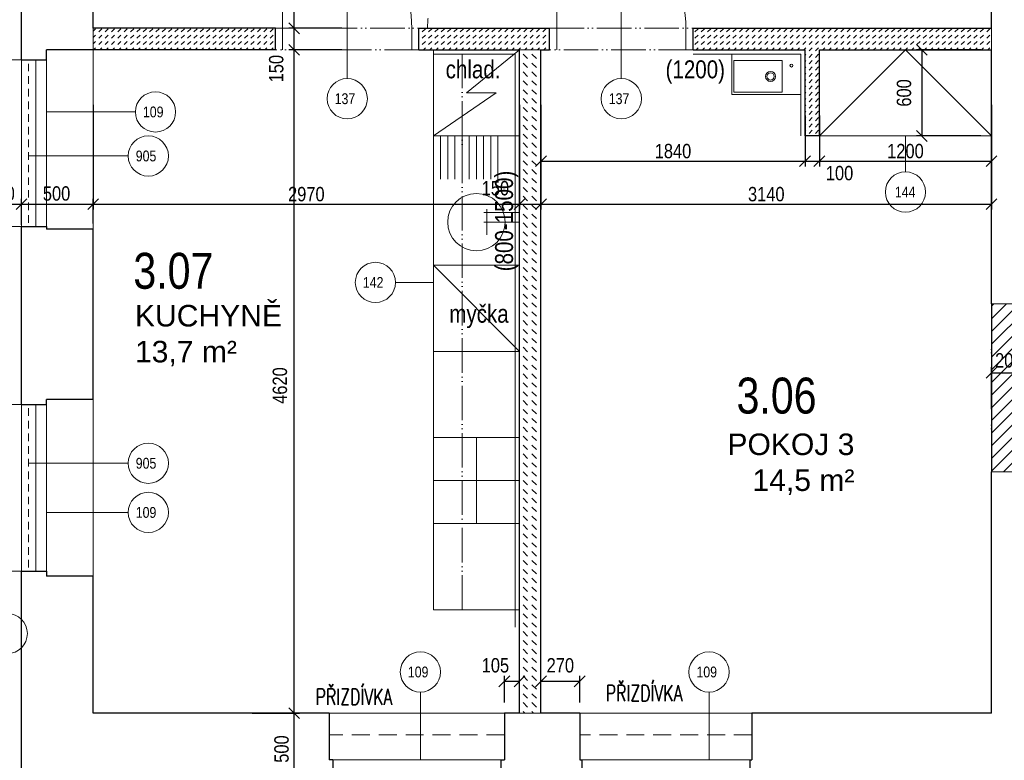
# Model space of a CAD drawing. Header units: millimetres. Extents: x -300958 to -108039, y 30118 to 292543.
# Tile 123 of 256: x -233145 to -226284, y 137542 to 142700. Entities that reach past the tile are written whole.
import ezdxf
from ezdxf.enums import TextEntityAlignment as Align

# ---------------------------------------------------------------- set-up
doc = ezdxf.new("R2010")
doc.units = ezdxf.units.MM
doc.header["$MEASUREMENT"] = 0
for name, pattern in [('ACAD_ISO05W100', [33, 24, -3, 0, -3, 0, -3]), ('DGN Style 2', [879.857395, 527.914437, -351.942958]), ('HIDDEN', [0.375, 0.25, -0.125])]:
    doc.linetypes.add(name, pattern=pattern)
doc.layers.get('0').update_dxf_attribs({"lineweight": 13})
doc.layers.get('Defpoints').update_dxf_attribs({"color": 3, "lineweight": 13})
for name, color, linetype, lineweight in [('BOURÁNÍ', 40, 'Continuous', 13), ('dims', 7, 'Continuous', 9), ('dvere', 7, 'Continuous', 9), ('Materiály', 1, 'Continuous', 13), ('navrh', 1, 'Continuous', 9), ('obklad', 8, 'Continuous', 5), ('popis', 7, 'Continuous', 9), ('PSV', 7, 'Continuous', 13), ('tenka', 7, 'Continuous', 13), ('texts', 3, 'Continuous', 30), ('walls', 7, 'Continuous', 13), ('zarizovaky', 5, 'Continuous', 9), ('zařizovací předměty', 7, 'Continuous', 9)]:
    doc.layers.add(name, color=color, linetype=linetype, lineweight=lineweight)
doc.styles.add('GENERATED_STYLE_8', font='arial.ttf')
doc.styles.get("Standard").update_dxf_attribs({"font": 'txt.shx'})
doc.styles.add('STYLE-0', font='ARIALN.TTF')
doc.styles.add('Style-Arial', font='arial.ttf')
doc.dimstyles.new('arch', dxfattribs={"dimscale": 50, "dimtxt": 2.5, "dimasz": 2.5, "dimexe": 1.25, "dimexo": 0.9, "dimtad": 1, "dimdec": 0, "dimtxsty": 'STYLE-0', "dimblk": 'ARCHTICK', "dimcen": 2.5, "dimadec": 0, "dimazin": 0, "dimtfac": 1, "dimtdec": 0, "dimtmove": 2, "dimatfit": 3, "dimldrblk": 'ARCHTICK', "dimfxl": 0, "dimarcsym": 0})

# ---------------------------------------------------------------- blocks, each defined once
blk = doc.blocks.new('_ArchTick')
at = {"color": 0, "linetype": 'ByBlock', "flags": 128}
blk.add_lwpolyline([(-0.5, -0.5), (0.5, 0.5)], dxfattribs=at)
blk = doc.blocks.new('*D174')
at = {"layer": 'Defpoints', "color": 0, "linetype": 'Continuous'}
for p in [(-231232.7, 142490), (-230824.9, 142490), (-231599, 137870)]:
    blk.add_point(p, dxfattribs=at)
at = {"layer": 'dims', "color": 0, "linetype": 'Continuous', "lineweight": -2}
for p, q in [((-230899.9, 142490), (-231270.2, 142490)), ((-231232.7, 137870), (-231232.7, 142490)), ((-231524, 137870), (-231195.2, 137870))]:
    blk.add_line(p, q, dxfattribs=at)
at = {"layer": 'dims', "color": 0, "linetype": 'Continuous', "lineweight": -2, "xscale": 75, "yscale": 75, "zscale": 75}
for p, rotation in [((-231232.7, 142490), 90), ((-231232.7, 137870), 270)]:
    blk.add_blockref('_ArchTick', p, dxfattribs=dict(at, rotation=rotation))
at = {"layer": 'dims', "color": 0, "linetype": 'Continuous', "insert": (-231331.5, 140151.8), "char_height": 100, "attachment_point": 5, "rotation": 90, "style": 'STYLE-0'}
blk.add_mtext('4620', dxfattribs=at)
blk = doc.blocks.new('*D175')
at = {"layer": 'Defpoints', "color": 0, "linetype": 'Continuous'}
for p in [(-231232.7, 142640), (-230824.9, 142640), (-230824.9, 142490)]:
    blk.add_point(p, dxfattribs=at)
at = {"layer": 'dims', "color": 0, "linetype": 'Continuous', "lineweight": -2}
for p, q in [((-230899.9, 142640), (-231270.2, 142640)), ((-231232.7, 142490), (-231232.7, 142640)), ((-230899.9, 142490), (-231270.2, 142490))]:
    blk.add_line(p, q, dxfattribs=at)
at = {"layer": 'dims', "color": 0, "linetype": 'Continuous', "lineweight": -2, "xscale": 75, "yscale": 75, "zscale": 75}
for p, rotation in [((-231232.7, 142640), 90), ((-231232.7, 142490), 270)]:
    blk.add_blockref('_ArchTick', p, dxfattribs=dict(at, rotation=rotation))
at = {"layer": 'dims', "color": 0, "linetype": 'Continuous', "insert": (-231357, 142359.1), "char_height": 100, "attachment_point": 5, "rotation": 90, "style": 'STYLE-0'}
blk.add_mtext('150', dxfattribs=at)
blk = doc.blocks.new('*D176')
at = {"layer": 'Defpoints', "color": 0, "linetype": 'Continuous'}
for p in [(-231599, 147740), (-231232.7, 147740), (-230824.9, 142640)]:
    blk.add_point(p, dxfattribs=at)
at = {"layer": 'dims', "color": 0, "linetype": 'Continuous', "lineweight": -2}
for p, q in [((-231524, 147740), (-231195.2, 147740)), ((-231232.7, 142640), (-231232.7, 147740)), ((-230899.9, 142640), (-231270.2, 142640))]:
    blk.add_line(p, q, dxfattribs=at)
at = {"layer": 'dims', "color": 0, "linetype": 'Continuous', "lineweight": -2, "xscale": 75, "yscale": 75, "zscale": 75}
for p, rotation in [((-231232.7, 147740), 90), ((-231232.7, 142640), 270)]:
    blk.add_blockref('_ArchTick', p, dxfattribs=dict(at, rotation=rotation))
at = {"layer": 'dims', "color": 0, "linetype": 'Continuous', "insert": (-231331.5, 145190), "char_height": 100, "attachment_point": 5, "rotation": 90, "style": 'STYLE-0'}
blk.add_mtext('5100', dxfattribs=at)
blk = doc.blocks.new('*D113')
at = {"layer": 'Defpoints', "color": 0, "linetype": 'Continuous'}
for p in [(-231232.7, 137870), (-230944.9, 137870), (-230944.9, 137370)]:
    blk.add_point(p, dxfattribs=at)
at = {"layer": 'dims', "color": 0, "linetype": 'Continuous', "lineweight": -2}
for p, q in [((-231019.9, 137870), (-231270.2, 137870)), ((-231232.7, 137370), (-231232.7, 137870)), ((-231019.9, 137370), (-231270.2, 137370))]:
    blk.add_line(p, q, dxfattribs=at)
at = {"layer": 'dims', "color": 0, "linetype": 'Continuous', "lineweight": -2, "xscale": 75, "yscale": 75, "zscale": 75}
for p, rotation in [((-231232.7, 137870), 90), ((-231232.7, 137370), 270)]:
    blk.add_blockref('_ArchTick', p, dxfattribs=dict(at, rotation=rotation))
at = {"layer": 'dims', "color": 0, "linetype": 'Continuous', "insert": (-231320.1, 137620), "char_height": 100, "attachment_point": 5, "rotation": 90, "style": 'STYLE-0'}
blk.add_mtext('500', dxfattribs=at)
blk = doc.blocks.new('*D114')
at = {"layer": 'Defpoints', "color": 0, "linetype": 'Continuous'}
for p in [(-232632.6, 141414.6), (-232632.6, 141204.6), (-233132.6, 141195.9)]:
    blk.add_point(p, dxfattribs=at)
at = {"layer": 'dims', "color": 0, "linetype": 'Continuous', "lineweight": -2}
for p, q in [((-233132.6, 141270.9), (-233132.6, 141452.1)), ((-233132.6, 141414.6), (-232632.6, 141414.6)), ((-232632.6, 141279.6), (-232632.6, 141452.1))]:
    blk.add_line(p, q, dxfattribs=at)
at = {"layer": 'dims', "color": 0, "linetype": 'Continuous', "lineweight": -2, "xscale": 75, "yscale": 75, "zscale": 75, "rotation": 180}
blk.add_blockref('_ArchTick', (-233132.6, 141414.6), dxfattribs=at)
at = {"layer": 'dims', "color": 0, "linetype": 'Continuous', "lineweight": -2, "xscale": 75, "yscale": 75, "zscale": 75}
blk.add_blockref('_ArchTick', (-232632.6, 141414.6), dxfattribs=at)
at = {"layer": 'dims', "color": 0, "linetype": 'Continuous', "insert": (-232888.2, 141489), "char_height": 100, "attachment_point": 5, "style": 'STYLE-0'}
blk.add_mtext('500', dxfattribs=at)
blk = doc.blocks.new('*D78')
at = {"layer": 'Defpoints', "color": 0, "linetype": 'Continuous'}
for p in [(-230862.6, 143320.7), (-230862.6, 142754.9), (-232632.6, 142640)]:
    blk.add_point(p, dxfattribs=at)
at = {"layer": 'dims', "color": 0, "linetype": 'Continuous', "lineweight": -2}
for p, q in [((-232632.6, 142715), (-232632.6, 143358.2)), ((-230862.6, 142829.9), (-230862.6, 143358.2)), ((-232632.6, 143320.7), (-230862.6, 143320.7))]:
    blk.add_line(p, q, dxfattribs=at)
at = {"layer": 'dims', "color": 0, "linetype": 'Continuous', "lineweight": -2, "xscale": 75, "yscale": 75, "zscale": 75, "rotation": 180}
blk.add_blockref('_ArchTick', (-232632.6, 143320.7), dxfattribs=at)
at = {"layer": 'dims', "color": 0, "linetype": 'Continuous', "lineweight": -2, "xscale": 75, "yscale": 75, "zscale": 75}
blk.add_blockref('_ArchTick', (-230862.6, 143320.7), dxfattribs=at)
at = {"layer": 'dims', "color": 0, "linetype": 'Continuous', "insert": (-231976.2, 143390.6), "char_height": 100, "attachment_point": 5, "style": 'STYLE-0'}
blk.add_mtext('1770', dxfattribs=at)
blk = doc.blocks.new('*D79')
at = {"layer": 'Defpoints', "color": 0, "linetype": 'Continuous'}
for p in [(-232632.6, 142182.9), (-229662.6, 142182.9), (-229662.6, 141414.6)]:
    blk.add_point(p, dxfattribs=at)
at = {"layer": 'dims', "color": 0, "linetype": 'Continuous', "lineweight": -2}
for p, q in [((-232632.6, 142107.9), (-232632.6, 141377.1)), ((-229662.6, 142107.9), (-229662.6, 141377.1)), ((-232632.6, 141414.6), (-229662.6, 141414.6))]:
    blk.add_line(p, q, dxfattribs=at)
at = {"layer": 'dims', "color": 0, "linetype": 'Continuous', "lineweight": -2, "xscale": 75, "yscale": 75, "zscale": 75, "rotation": 180}
blk.add_blockref('_ArchTick', (-232632.6, 141414.6), dxfattribs=at)
at = {"layer": 'dims', "color": 0, "linetype": 'Continuous', "lineweight": -2, "xscale": 75, "yscale": 75, "zscale": 75}
blk.add_blockref('_ArchTick', (-229662.6, 141414.6), dxfattribs=at)
at = {"layer": 'dims', "color": 0, "linetype": 'Continuous', "insert": (-231147.6, 141484.4), "char_height": 100, "attachment_point": 5, "style": 'STYLE-0'}
blk.add_mtext('2970', dxfattribs=at)
blk = doc.blocks.new('*D91')
at = {"layer": 'Defpoints', "color": 0, "linetype": 'Continuous'}
for p in [(-226372.6, 143320.7), (-228952.6, 143094.8), (-226372.6, 142640)]:
    blk.add_point(p, dxfattribs=at)
at = {"layer": 'dims', "color": 0, "linetype": 'Continuous', "lineweight": -2}
for p, q in [((-228952.6, 143169.8), (-228952.6, 143358.2)), ((-226372.6, 142715), (-226372.6, 143358.2)), ((-228952.6, 143320.7), (-226372.6, 143320.7))]:
    blk.add_line(p, q, dxfattribs=at)
at = {"layer": 'dims', "color": 0, "linetype": 'Continuous', "lineweight": -2, "xscale": 75, "yscale": 75, "zscale": 75, "rotation": 180}
blk.add_blockref('_ArchTick', (-228952.6, 143320.7), dxfattribs=at)
at = {"layer": 'dims', "color": 0, "linetype": 'Continuous', "lineweight": -2, "xscale": 75, "yscale": 75, "zscale": 75}
blk.add_blockref('_ArchTick', (-226372.6, 143320.7), dxfattribs=at)
at = {"layer": 'dims', "color": 0, "linetype": 'Continuous', "insert": (-227662.6, 143390.6), "char_height": 100, "attachment_point": 5, "style": 'STYLE-0'}
blk.add_mtext('2580', dxfattribs=at)
blk = doc.blocks.new('*D92')
at = {"layer": 'Defpoints', "color": 0, "linetype": 'Continuous'}
for p in [(-229662.6, 141742.5), (-229512.6, 141742.5), (-229512.6, 141414.6)]:
    blk.add_point(p, dxfattribs=at)
at = {"layer": 'dims', "color": 0, "linetype": 'Continuous', "lineweight": -2}
for p, q in [((-229662.6, 141667.5), (-229662.6, 141377.1)), ((-229512.6, 141667.5), (-229512.6, 141377.1)), ((-229662.6, 141414.6), (-229512.6, 141414.6))]:
    blk.add_line(p, q, dxfattribs=at)
at = {"layer": 'dims', "color": 0, "linetype": 'Continuous', "lineweight": -2, "xscale": 75, "yscale": 75, "zscale": 75, "rotation": 180}
blk.add_blockref('_ArchTick', (-229662.6, 141414.6), dxfattribs=at)
at = {"layer": 'dims', "color": 0, "linetype": 'Continuous', "lineweight": -2, "xscale": 75, "yscale": 75, "zscale": 75}
blk.add_blockref('_ArchTick', (-229512.6, 141414.6), dxfattribs=at)
at = {"layer": 'dims', "color": 0, "linetype": 'Continuous', "insert": (-229830.2, 141525.7), "char_height": 100, "attachment_point": 5, "style": 'STYLE-0'}
blk.add_mtext('150', dxfattribs=at)
blk = doc.blocks.new('*D93')
at = {"layer": 'Defpoints', "color": 0, "linetype": 'Continuous'}
for p in [(-229512.6, 142182.9), (-226372.6, 142182.9), (-226372.6, 141414.6)]:
    blk.add_point(p, dxfattribs=at)
at = {"layer": 'dims', "color": 0, "linetype": 'Continuous', "lineweight": -2}
for p, q in [((-229512.6, 142107.9), (-229512.6, 141377.1)), ((-226372.6, 142107.9), (-226372.6, 141377.1)), ((-229512.6, 141414.6), (-226372.6, 141414.6))]:
    blk.add_line(p, q, dxfattribs=at)
at = {"layer": 'dims', "color": 0, "linetype": 'Continuous', "lineweight": -2, "xscale": 75, "yscale": 75, "zscale": 75, "rotation": 180}
blk.add_blockref('_ArchTick', (-229512.6, 141414.6), dxfattribs=at)
at = {"layer": 'dims', "color": 0, "linetype": 'Continuous', "lineweight": -2, "xscale": 75, "yscale": 75, "zscale": 75}
blk.add_blockref('_ArchTick', (-226372.6, 141414.6), dxfattribs=at)
at = {"layer": 'dims', "color": 0, "linetype": 'Continuous', "insert": (-227942.6, 141484.4), "char_height": 100, "attachment_point": 5, "style": 'STYLE-0'}
blk.add_mtext('3140', dxfattribs=at)
blk = doc.blocks.new('*D110')
at = {"layer": 'Defpoints', "color": 0, "linetype": 'Continuous'}
for p in [(-226172.6, 140241.2), (-226172.6, 140031.2), (-226372.6, 139911.3)]:
    blk.add_point(p, dxfattribs=at)
at = {"layer": 'dims', "color": 0, "linetype": 'Continuous', "lineweight": -2}
for p, q in [((-226372.6, 139986.3), (-226372.6, 140278.7)), ((-226172.6, 140106.2), (-226172.6, 140278.7)), ((-226372.6, 140241.2), (-226172.6, 140241.2))]:
    blk.add_line(p, q, dxfattribs=at)
at = {"layer": 'dims', "color": 0, "linetype": 'Continuous', "lineweight": -2, "xscale": 75, "yscale": 75, "zscale": 75, "rotation": 180}
blk.add_blockref('_ArchTick', (-226372.6, 140241.2), dxfattribs=at)
at = {"layer": 'dims', "color": 0, "linetype": 'Continuous', "lineweight": -2, "xscale": 75, "yscale": 75, "zscale": 75}
blk.add_blockref('_ArchTick', (-226172.6, 140241.2), dxfattribs=at)
at = {"layer": 'dims', "color": 0, "linetype": 'Continuous', "insert": (-226252.7, 140326.8), "char_height": 100, "attachment_point": 5, "style": 'STYLE-0'}
blk.add_mtext('200', dxfattribs=at)
blk = doc.blocks.new('*D1293')
at = {"layer": 'Defpoints', "color": 0, "linetype": 'Continuous'}
for p in [(-227672.6, 142107.9), (-229512.6, 142042.5), (-227672.6, 141714.6)]:
    blk.add_point(p, dxfattribs=at)
at = {"layer": 'dims', "color": 0, "linetype": 'Continuous', "lineweight": -2}
for p, q in [((-227672.6, 142032.9), (-227672.6, 141677.1)), ((-229512.6, 141967.5), (-229512.6, 141677.1)), ((-229512.6, 141714.6), (-227672.6, 141714.6))]:
    blk.add_line(p, q, dxfattribs=at)
at = {"layer": 'dims', "color": 0, "linetype": 'Continuous', "lineweight": -2, "xscale": 75, "yscale": 75, "zscale": 75, "rotation": 180}
blk.add_blockref('_ArchTick', (-229512.6, 141714.6), dxfattribs=at)
at = {"layer": 'dims', "color": 0, "linetype": 'Continuous', "lineweight": -2, "xscale": 75, "yscale": 75, "zscale": 75}
blk.add_blockref('_ArchTick', (-227672.6, 141714.6), dxfattribs=at)
at = {"layer": 'dims', "color": 0, "linetype": 'Continuous', "insert": (-228592.6, 141784.4), "char_height": 100, "attachment_point": 5, "style": 'STYLE-0'}
blk.add_mtext('1840', dxfattribs=at)
blk = doc.blocks.new('*D1294')
at = {"layer": 'Defpoints', "color": 0, "linetype": 'Continuous'}
for p in [(-227572.6, 142107.9), (-227672.6, 142042.5), (-227572.6, 141714.6)]:
    blk.add_point(p, dxfattribs=at)
at = {"layer": 'dims', "color": 0, "linetype": 'Continuous', "lineweight": -2}
for p, q in [((-227572.6, 142032.9), (-227572.6, 141677.1)), ((-227672.6, 141967.5), (-227672.6, 141677.1)), ((-227672.6, 141714.6), (-227572.6, 141714.6))]:
    blk.add_line(p, q, dxfattribs=at)
at = {"layer": 'dims', "color": 0, "linetype": 'Continuous', "lineweight": -2, "xscale": 75, "yscale": 75, "zscale": 75, "rotation": 180}
blk.add_blockref('_ArchTick', (-227672.6, 141714.6), dxfattribs=at)
at = {"layer": 'dims', "color": 0, "linetype": 'Continuous', "lineweight": -2, "xscale": 75, "yscale": 75, "zscale": 75}
blk.add_blockref('_ArchTick', (-227572.6, 141714.6), dxfattribs=at)
at = {"layer": 'dims', "color": 0, "linetype": 'Continuous', "insert": (-227431.9, 141631.1), "char_height": 100, "attachment_point": 5, "style": 'STYLE-0'}
blk.add_mtext('100', dxfattribs=at)
blk = doc.blocks.new('*D1295')
at = {"layer": 'Defpoints', "color": 0, "linetype": 'Continuous'}
for p in [(-226372.6, 142107.9), (-227572.6, 142042.5), (-226372.6, 141714.6)]:
    blk.add_point(p, dxfattribs=at)
at = {"layer": 'dims', "color": 0, "linetype": 'Continuous', "lineweight": -2}
for p, q in [((-226372.6, 142032.9), (-226372.6, 141677.1)), ((-227572.6, 141967.5), (-227572.6, 141677.1)), ((-227572.6, 141714.6), (-226372.6, 141714.6))]:
    blk.add_line(p, q, dxfattribs=at)
at = {"layer": 'dims', "color": 0, "linetype": 'Continuous', "lineweight": -2, "xscale": 75, "yscale": 75, "zscale": 75, "rotation": 180}
blk.add_blockref('_ArchTick', (-227572.6, 141714.6), dxfattribs=at)
at = {"layer": 'dims', "color": 0, "linetype": 'Continuous', "lineweight": -2, "xscale": 75, "yscale": 75, "zscale": 75}
blk.add_blockref('_ArchTick', (-226372.6, 141714.6), dxfattribs=at)
at = {"layer": 'dims', "color": 0, "linetype": 'Continuous', "insert": (-226972.6, 141784.4), "char_height": 100, "attachment_point": 5, "style": 'STYLE-0'}
blk.add_mtext('1200', dxfattribs=at)
blk = doc.blocks.new('*D1296')
at = {"layer": 'Defpoints', "color": 0, "linetype": 'Continuous'}
for p in [(-226372.6, 142490), (-226858.1, 141890), (-226372.6, 141890)]:
    blk.add_point(p, dxfattribs=at)
at = {"layer": 'dims', "color": 0, "linetype": 'Continuous', "lineweight": -2}
for p, q in [((-226447.6, 142490), (-226895.6, 142490)), ((-226858.1, 142490), (-226858.1, 141890)), ((-226447.6, 141890), (-226895.6, 141890))]:
    blk.add_line(p, q, dxfattribs=at)
at = {"layer": 'dims', "color": 0, "linetype": 'Continuous', "lineweight": -2, "xscale": 75, "yscale": 75, "zscale": 75}
for p, rotation in [((-226858.1, 142490), 90), ((-226858.1, 141890), 270)]:
    blk.add_blockref('_ArchTick', p, dxfattribs=dict(at, rotation=rotation))
at = {"layer": 'dims', "color": 0, "linetype": 'Continuous', "insert": (-226982.5, 142190), "char_height": 100, "attachment_point": 5, "rotation": 90, "style": 'STYLE-0'}
blk.add_mtext('600', dxfattribs=at)
blk = doc.blocks.new('*D1297')
at = {"layer": 'Defpoints', "color": 0, "linetype": 'Continuous'}
for p in [(-229767.6, 138091.5), (-229767.6, 137870), (-229662.6, 137870)]:
    blk.add_point(p, dxfattribs=at)
at = {"layer": 'dims', "color": 0, "linetype": 'Continuous', "lineweight": -2}
for p, q in [((-229767.6, 137945), (-229767.6, 138129)), ((-229662.6, 137945), (-229662.6, 138129)), ((-229662.6, 138091.5), (-229767.6, 138091.5))]:
    blk.add_line(p, q, dxfattribs=at)
at = {"layer": 'dims', "color": 0, "linetype": 'Continuous', "lineweight": -2, "xscale": 75, "yscale": 75, "zscale": 75, "rotation": 180}
blk.add_blockref('_ArchTick', (-229767.6, 138091.5), dxfattribs=at)
at = {"layer": 'dims', "color": 0, "linetype": 'Continuous', "lineweight": -2, "xscale": 75, "yscale": 75, "zscale": 75}
blk.add_blockref('_ArchTick', (-229662.6, 138091.5), dxfattribs=at)
at = {"layer": 'dims', "color": 0, "linetype": 'Continuous', "insert": (-229830.2, 138202.6), "char_height": 100, "attachment_point": 5, "style": 'STYLE-0'}
blk.add_mtext('105', dxfattribs=at)
blk = doc.blocks.new('*D1298')
at = {"layer": 'Defpoints', "color": 0, "linetype": 'Continuous'}
for p in [(-229512.6, 138091.5), (-229512.6, 137870), (-229242.6, 137870)]:
    blk.add_point(p, dxfattribs=at)
at = {"layer": 'dims', "color": 0, "linetype": 'Continuous', "lineweight": -2}
for p, q in [((-229512.6, 137945), (-229512.6, 138129)), ((-229242.6, 137945), (-229242.6, 138129)), ((-229242.6, 138091.5), (-229512.6, 138091.5))]:
    blk.add_line(p, q, dxfattribs=at)
at = {"layer": 'dims', "color": 0, "linetype": 'Continuous', "lineweight": -2, "xscale": 75, "yscale": 75, "zscale": 75, "rotation": 180}
blk.add_blockref('_ArchTick', (-229512.6, 138091.5), dxfattribs=at)
at = {"layer": 'dims', "color": 0, "linetype": 'Continuous', "lineweight": -2, "xscale": 75, "yscale": 75, "zscale": 75}
blk.add_blockref('_ArchTick', (-229242.6, 138091.5), dxfattribs=at)
at = {"layer": 'dims', "color": 0, "linetype": 'Continuous', "insert": (-229377.6, 138202.6), "char_height": 100, "attachment_point": 5, "style": 'STYLE-0'}
blk.add_mtext('270', dxfattribs=at)
blk = doc.blocks.new('*D1682')
at = {"layer": 'Defpoints', "color": 0, "linetype": 'Continuous'}
for p in [(-233132.6, 141414.6), (-233432.6, 141215.9), (-233132.6, 141224.6)]:
    blk.add_point(p, dxfattribs=at)
at = {"layer": 'dims', "color": 0, "linetype": 'Continuous', "lineweight": -2}
for p, q in [((-233432.6, 141290.9), (-233432.6, 141452.1)), ((-233432.6, 141414.6), (-233132.6, 141414.6)), ((-233132.6, 141299.6), (-233132.6, 141452.1))]:
    blk.add_line(p, q, dxfattribs=at)
at = {"layer": 'dims', "color": 0, "linetype": 'Continuous', "lineweight": -2, "xscale": 75, "yscale": 75, "zscale": 75, "rotation": 180}
blk.add_blockref('_ArchTick', (-233432.6, 141414.6), dxfattribs=at)
at = {"layer": 'dims', "color": 0, "linetype": 'Continuous', "lineweight": -2, "xscale": 75, "yscale": 75, "zscale": 75}
blk.add_blockref('_ArchTick', (-233132.6, 141414.6), dxfattribs=at)
at = {"layer": 'dims', "color": 0, "linetype": 'Continuous', "insert": (-233274.7, 141489), "char_height": 100, "attachment_point": 5, "style": 'STYLE-0'}
blk.add_mtext('300', dxfattribs=at)

msp = doc.modelspace()

# ---------------------------------------------------------------- hatches: boundary and pattern name
at = {"layer": 'Materiály', "linetype": 'Continuous'}
h = msp.add_hatch(dxfattribs=at)
h.set_pattern_fill('DASH', color=256, scale=250, angle=45, style=0)
h.paths.add_polyline_path([(-232632.6, 142640), (-232632.6, 142490), (-231362.6, 142490), (-231362.6, 142640)])
h = msp.add_hatch(dxfattribs=at)
h.set_pattern_fill('DASH', color=256, scale=250, angle=45, style=0)
h.paths.add_polyline_path([(-229662.6, 142490), (-229512.6, 142490), (-229452.6, 142490), (-229452.6, 142640), (-230302.6, 142640), (-230362.6, 142640), (-230362.6, 142490)])
h = msp.add_hatch(dxfattribs=at)
h.set_pattern_fill('DASH', color=256, scale=250, angle=45, style=0)
h.paths.add_polyline_path([(-228452.6, 142640), (-228452.6, 142490), (-227672.6, 142490), (-227672.6, 141890), (-227572.6, 141890), (-227572.6, 142490), (-226372.6, 142490), (-226372.6, 142640)])
h = msp.add_hatch(dxfattribs=at)
h.set_pattern_fill('DASH', color=256, scale=350, angle=135, style=0)
h.paths.add_polyline_path([(-229512.6, 142490), (-229662.6, 142490), (-229662.6, 141890), (-229662.6, 137870), (-229512.6, 137870)])
h = msp.add_hatch(dxfattribs=at)
h.set_pattern_fill('ANSI31', color=256, scale=500, style=0)
h.paths.add_polyline_path([(-226372.6, 140720), (-226372.6, 139550), (-226172.6, 139550), (-226172.6, 140550), (-225872.6, 140550), (-225872.6, 140720)])
h.paths.add_polyline_path([(-226368.8, 140402.9), (-226136.6, 140402.9), (-226136.6, 140250.8), (-226368.8, 140250.8)], flags=24)

# ---------------------------------------------------------------- linework, layer by layer
at = {"layer": 'BOURÁNÍ', "linetype": 'Continuous', "lineweight": 30}
msp.add_line((-226372.6, 140870), (-226372.6, 141020), dxfattribs=at)
at = {"layer": 'BOURÁNÍ', "linetype": 'Continuous', "lineweight": 0}
msp.add_line((-226372.6, 140635), (-226372.6, 139635), dxfattribs=at)
at = {"layer": 'BOURÁNÍ', "linetype": 'ACAD_ISO05W100', "lineweight": 0, "ltscale": 8}
msp.add_line((-226372.6, 139635), (-226372.6, 140635), dxfattribs=at)
at = {"layer": 'dvere', "linetype": 'Continuous'}
for p, q in [((-230862.6, 142290), (-230862.6, 143477.3)), ((-228952.6, 142290), (-228952.6, 143477.3)), ((-231312.6, 142640), (-231312.6, 142490)), ((-230412.6, 142640), (-230412.6, 142490)), ((-229402.6, 142640), (-229402.6, 142490)), ((-228502.6, 142640), (-228502.6, 142490))]:
    msp.add_line(p, q, dxfattribs=at)
at = {"layer": 'dvere', "linetype": 'ACAD_ISO05W100', "ltscale": 10}
for p, q in [((-231362.6, 142640), (-230362.6, 142640)), ((-229452.6, 142640), (-228452.6, 142640)), ((-230362.6, 142490), (-231362.6, 142490)), ((-228452.6, 142490), (-229452.6, 142490))]:
    msp.add_line(p, q, dxfattribs=at)
at = {"layer": 'dvere', "linetype": 'Continuous', "flags": 128}
for points in [[(-231312.6, 142640), (-231312.6, 143540), (-231312.6, 142640), (-231312.6, 143540, -0.414214), (-230412.6, 142640)], [(-229402.6, 142640), (-229402.6, 143540), (-229402.6, 142640), (-229402.6, 143540, -0.414214), (-228502.6, 142640)]]:
    msp.add_lwpolyline(points, format="xyb", dxfattribs=at)
at = {"layer": 'dvere', "linetype": 'DGN Style 2', "ltscale": 0.25, "flags": 128}
msp.add_lwpolyline([(-229402.6, 142640), (-230302.6, 142640), (-229402.6, 142640), (-230302.6, 142640, -0.414214), (-229402.6, 143540)], format="xyb", dxfattribs=at)
at = {"layer": 'Materiály', "linetype": 'Continuous', "lineweight": 0}
for p, q in [((-232632.6, 142640), (-232632.6, 142490)), ((-229662.6, 137870), (-229512.6, 137870))]:
    msp.add_line(p, q, dxfattribs=at)
at = {"layer": 'Materiály', "linetype": 'Continuous'}
for p, q in [((-233032.6, 141260), (-233032.6, 142420)), ((-232957.6, 141260), (-232957.6, 142420)), ((-233032.6, 138860), (-233032.6, 140020)), ((-232957.6, 138860), (-232957.6, 140020)), ((-229767.6, 137870), (-230987.6, 137870)), ((-228042.6, 137870), (-229242.6, 137870)), ((-229792.6, 137545), (-230962.6, 137545)), ((-228057.6, 137545), (-229227.6, 137545))]:
    msp.add_line(p, q, dxfattribs=at)
for points in [[(-233432.6, 141260), (-233432.6, 142420), (-233132.6, 142420), (-233132.6, 141260)], [(-233432.6, 138860), (-233432.6, 140020), (-233132.6, 140020), (-233132.6, 138860)]]:
    msp.add_lwpolyline(points, close=True, dxfattribs=at)
at = {"layer": 'navrh', "linetype": 'Continuous', "lineweight": 30}
for p, q in [((-231362.6, 142640), (-232632.6, 142640)), ((-230362.6, 142640), (-229452.6, 142640)), ((-230362.6, 142490), (-230362.6, 142640)), ((-228452.6, 142490), (-228452.6, 142640)), ((-228452.6, 142640), (-226372.6, 142640)), ((-231362.6, 142490), (-232632.6, 142490)), ((-230362.6, 142490), (-229662.6, 142490)), ((-229662.6, 137870), (-229662.6, 142490)), ((-229512.6, 137870), (-229512.6, 142490)), ((-229512.6, 142490), (-229452.6, 142490)), ((-227672.6, 141890), (-227672.6, 142490)), ((-227572.6, 141890), (-227572.6, 142490)), ((-227572.6, 142490), (-226372.6, 142490)), ((-227572.6, 141890), (-227672.6, 141890)), ((-226372.6, 140720), (-226372.6, 139550))]:
    msp.add_line(p, q, dxfattribs=at)
at = {"layer": 'navrh', "linetype": 'DGN Style 2', "lineweight": 0, "ltscale": 0.1}
for p, q in [((-233082.6, 141285), (-233082.6, 142395)), ((-233082.6, 138885), (-233082.6, 139995))]:
    msp.add_line(p, q, dxfattribs=at)
at = {"layer": 'navrh', "linetype": 'Continuous', "lineweight": 30, "flags": 128}
for points in [[(-231362.6, 142490), (-231362.6, 142640)], [(-229452.6, 142490), (-229452.6, 142640)], [(-228452.6, 142490), (-227672.6, 142490)]]:
    msp.add_lwpolyline(points, dxfattribs=at)
at = {"layer": 'obklad', "linetype": 'Continuous', "lineweight": 0, "flags": 128}
for points in [[(-230262.6, 142460), (-229692.6, 142460), (-229692.6, 138470)], [(-228452.6, 142460), (-227702.6, 142460), (-227702.6, 141890)]]:
    msp.add_lwpolyline(points, dxfattribs=at)
at = {"layer": 'PSV', "linetype": 'Continuous', "lineweight": 0}
for p, q in [((-232338.8, 142057.5), (-232957.6, 142057.5)), ((-226972.6, 141640), (-226972.6, 141890)), ((-232388.8, 141750.8), (-233082.6, 141750.8)), ((-230262.6, 140870), (-230526.1, 140870)), ((-232388.8, 139610.7), (-233082.6, 139610.7)), ((-232388.8, 139268), (-232957.6, 139268)), ((-230352.6, 138016.7), (-230352.6, 137545)), ((-228341.6, 138016.7), (-228341.6, 137545))]:
    msp.add_line(p, q, dxfattribs=at)
for centre in [(-230862.6, 142149.9), (-228952.6, 142149.9), (-232198.7, 142057.5), (-232248.7, 141750.8), (-226972.6, 141499.9), (-230666.1, 140870), (-232248.7, 139610.7), (-232248.7, 139268), (-233231.7, 138424.3), (-230352.6, 138156.8), (-228341.6, 138156.8)]:
    msp.add_circle(centre, 140.1, dxfattribs=at)
at = {"layer": 'tenka', "linetype": 'Continuous'}
for p, q in [((-226372.6, 142490), (-226372.6, 142640)), ((-232632.6, 142490), (-232632.6, 141240)), ((-229662.6, 142490), (-229512.6, 142490)), ((-233132.6, 142420), (-233132.6, 141260)), ((-226372.6, 140720), (-225872.6, 140720)), ((-232632.6, 140055), (-232632.6, 138825)), ((-233132.6, 138860), (-233132.6, 140020)), ((-226172.6, 139550), (-226372.6, 139550))]:
    msp.add_line(p, q, dxfattribs=at)
at = {"layer": 'tenka', "linetype": 'HIDDEN', "ltscale": 500}
for p, q in [((-229767.6, 137720), (-230987.6, 137720)), ((-228042.6, 137720), (-229242.6, 137720))]:
    msp.add_line(p, q, dxfattribs=at)
at = {"layer": 'walls', "linetype": 'Continuous', "lineweight": 30}
for p, q in [((-226372.6, 142640), (-226372.6, 146220)), ((-232632.6, 142490), (-232957.6, 142490)), ((-232957.6, 142420), (-232957.6, 142490)), ((-226372.6, 140720), (-226372.6, 142490)), ((-233132.6, 142420), (-232957.6, 142420)), ((-233132.6, 141260), (-232957.6, 141260)), ((-232957.6, 141260), (-232957.6, 141240)), ((-232632.6, 141240), (-232957.6, 141240)), ((-232632.6, 140055), (-232957.6, 140055)), ((-232957.6, 140020), (-232957.6, 140055)), ((-233132.6, 140020), (-232957.6, 140020)), ((-226372.6, 137870), (-226372.6, 139550)), ((-233132.6, 138860), (-232957.6, 138860)), ((-232957.6, 138860), (-232957.6, 138825)), ((-232632.6, 138825), (-232957.6, 138825)), ((-232632.6, 137870), (-232632.6, 138825)), ((-230987.6, 137870), (-232632.6, 137870)), ((-230987.6, 137870), (-230987.6, 137545)), ((-229767.6, 137870), (-229767.6, 137545)), ((-229662.6, 137870), (-229767.6, 137870)), ((-229242.6, 137870), (-229242.6, 137545)), ((-226372.6, 137870), (-228042.6, 137870)), ((-228042.6, 137870), (-228042.6, 137545)), ((-230962.6, 137545), (-230987.6, 137545)), ((-230962.6, 137545), (-230962.6, 137370)), ((-229792.6, 137545), (-229792.6, 137370)), ((-229792.6, 137545), (-229767.6, 137545)), ((-229242.6, 137545), (-229227.6, 137545)), ((-229227.6, 137545), (-229227.6, 137370)), ((-228057.6, 137545), (-228057.6, 137370)), ((-228057.6, 137545), (-228042.6, 137545))]:
    msp.add_line(p, q, dxfattribs=at)
at = {"layer": 'walls', "linetype": 'Continuous', "lineweight": 30, "flags": 128}
for points in [[(-233132.6, 142420), (-233132.6, 143630)], [(-232632.6, 142640), (-232632.6, 143630)], [(-232632.6, 142640), (-232632.6, 142640)], [(-233132.6, 140020), (-233132.6, 141260)], [(-232632.6, 140055), (-232632.6, 141240)], [(-230962.6, 137370), (-233132.6, 137370), (-233132.6, 138860)], [(-229242.6, 137870), (-229512.6, 137870)], [(-229242.6, 137870), (-229242.6, 137870)]]:
    msp.add_lwpolyline(points, dxfattribs=at)
at = {"layer": 'zarizovaky', "linetype": 'ACAD_ISO05W100', "ltscale": 10}
msp.add_line((-230062.6, 138590), (-230062.6, 142490), dxfattribs=at)
at = {"layer": 'zarizovaky', "linetype": 'Continuous'}
for p, q in [((-230212.6, 141590), (-230212.6, 141890)), ((-230162.6, 141590), (-230162.6, 141890)), ((-230112.6, 141590), (-230112.6, 141890)), ((-230062.6, 141590), (-230062.6, 141890)), ((-230012.6, 141590), (-230012.6, 141890)), ((-229962.6, 141590), (-229962.6, 141890)), ((-229912.6, 141590), (-229912.6, 141890)), ((-229862.6, 141590), (-229862.6, 141890)), ((-229812.6, 141590), (-229812.6, 141890)), ((-229662.6, 141358), (-229910, 141358)), ((-229888.7, 141200.7), (-229888.7, 141379.2)), ((-229910, 141290), (-229662.6, 141290)), ((-229662.6, 140390), (-230262.6, 140990)), ((-230262.6, 140390), (-230262.6, 140790)), ((-229962.6, 139790), (-229962.6, 139190))]:
    msp.add_line(p, q, dxfattribs=at)
at = {"layer": 'zarizovaky', "linetype": 'Continuous', "flags": 128}
for points in [[(-229662.6, 141890), (-230262.6, 141890), (-230262.6, 142490), (-229662.6, 142490)], [(-229662.6, 139790), (-230262.6, 139790), (-230262.6, 141890), (-229662.6, 141890)], [(-229662.6, 140990), (-230262.6, 140990), (-230262.6, 140390), (-229662.6, 140390)], [(-229662.6, 138590), (-230262.6, 138590), (-230262.6, 140390), (-229662.6, 140390)], [(-230262.6, 139190), (-229662.6, 139190), (-229662.6, 139490), (-230262.6, 139490)], [(-229662.6, 138590), (-229662.6, 139190), (-230262.6, 139190), (-230262.6, 138590)]]:
    msp.add_lwpolyline(points, close=True, dxfattribs=at)
for points in [[(-229662.6, 142490), (-230030.5, 142190), (-229824.3, 142190), (-230262.6, 141890)], [(-227572.6, 141890), (-227572.6, 142490), (-226372.6, 142490), (-226372.6, 141890), (-226972.6, 142490), (-227572.6, 141890), (-226372.6, 141890)]]:
    msp.add_lwpolyline(points, dxfattribs=at)
at = {"layer": 'zarizovaky', "linetype": 'Continuous'}
msp.add_circle((-229962.6, 141290), 200, dxfattribs=at)
at = {"layer": 'zařizovací předměty', "linetype": 'Continuous', "lineweight": 0, "flags": 128}
msp.add_lwpolyline([(-228182.6, 142460), (-228182.6, 142180), (-227702.6, 142180), (-227702.6, 142460), (-228182.6, 142460)], dxfattribs=at)
msp.add_lwpolyline([(-228167.6, 142415), (-228167.6, 142195), (-227832.6, 142195), (-227832.6, 142415)], close=True, dxfattribs=at)
at = {"layer": 'zařizovací předměty', "linetype": 'Continuous', "lineweight": 0}
for centre, radius in [((-227767.6, 142380), 10), ((-227912.6, 142305), 35), ((-227912.6, 142305), 25)]:
    msp.add_circle(centre, radius, dxfattribs=at)

# ---------------------------------------------------------------- texts
at = {"layer": 'obklad', "linetype": 'Continuous', "lineweight": 0, "style": 'STYLE-0'}
msp.add_text('(1200)', height=125, dxfattribs=at).set_placement((-228644.3, 142354.2), align=Align.MIDDLE_LEFT)
msp.add_text('(800-1500)', height=125, rotation=90, dxfattribs=at).set_placement((-229770, 140947.7), align=Align.MIDDLE_LEFT)
at = {"layer": 'popis', "linetype": 'Continuous', "lineweight": 0, "char_height": 150, "width": 1303.837, "style": 'GENERATED_STYLE_8'}
for s, insert, attachment_point in [('KUCHYNĚ \\P13,7 m²', (-232341.7, 140713.2), 1), ('POKOJ 3\\P14,5 m²', (-227328.3, 139817.7), 3)]:
    msp.add_mtext(s, dxfattribs=dict(at, insert=insert, attachment_point=attachment_point))
at = {"layer": 'popis', "linetype": 'Continuous', "char_height": 112, "attachment_point": 4, "rotation": 0.00116, "line_spacing_factor": 0.765173, "style": 'Style-Arial'}
for insert in [(-231082.9, 137983.9), (-229061, 138008.7)]:
    msp.add_mtext('{\\Fromans|c238;\\W0.71429;PŘIZDÍVKA}', dxfattribs=dict(at, insert=insert))
at = {"layer": 'PSV', "linetype": 'Continuous', "lineweight": 0, "style": 'STYLE-0'}
for s, p in [('137', (-230878.5, 142149.9)), ('137', (-228968.5, 142149.9)), ('109', (-232214.6, 142057.5)), ('905', (-232264.6, 141750.8)), ('144', (-226974.6, 141499.5)), ('142', (-230682, 140870)), ('905', (-232264.6, 139610.7)), ('109', (-232264.6, 139268)), ('109', (-230368.5, 138156.8)), ('109', (-228357.5, 138156.8))]:
    msp.add_text(s, height=75, dxfattribs=at).set_placement(p, align=Align.MIDDLE_CENTER)
at = {"layer": 'texts', "linetype": 'Continuous', "lineweight": 0, "char_height": 250, "width": 788.673, "attachment_point": 5}
for s, insert in [('\\fArial Narrow|b0|i0|c238|p39;3.07', (-232074.3, 140949.4)), ('\\fArial Narrow|b0|i0|c238|p39;3.06', (-227870.9, 140080))]:
    msp.add_mtext(s, dxfattribs=dict(at, insert=insert))
at = {"layer": 'zarizovaky', "linetype": 'Continuous', "lineweight": 0, "style": 'STYLE-0'}
msp.add_text('chlad.', height=125, dxfattribs=at).set_placement((-230176.8, 142354.2), align=Align.MIDDLE_LEFT)
msp.add_text('myčka', height=125, dxfattribs=at).set_placement((-229737.6, 140651.9), align=Align.MIDDLE_RIGHT)

# ---------------------------------------------------------------- dimensions: what is measured, and where the dimension line sits
at = {"layer": 'dims', "linetype": 'Continuous'}
for base, p1, p2, picture, middle in [((-231232.7, 147740), (-230824.9, 142640), (-231599, 147740), '*D176', (-231331.5, 145190)), ((-231232.7, 142640), (-230824.9, 142490), (-230824.9, 142640), '*D175', (-231357, 142359.1)), ((-231232.7, 142490), (-231599, 137870), (-230824.9, 142490), '*D174', (-231331.5, 140151.8)), ((-226858.1, 141890), (-226372.6, 142490), (-226372.6, 141890), '*D1296', (-226982.5, 142190)), ((-231232.7, 137870), (-230944.9, 137370), (-230944.9, 137870), '*D113', (-231320.1, 137620))]:
    dim = msp.add_linear_dim(base=base, p1=p1, p2=p2, angle=90, dimstyle='arch', override={"dimtxt": 2, "dimasz": 1.5, "dimexe": 0.75, "dimexo": 1.5, "dimgap": 0.375, "dimcen": 0.05}, dxfattribs=at)
    dim.commit()
    dim.dimension.update_dxf_attribs({"geometry": picture, "text_midpoint": middle, "dimtype": 160})
for base, p1, p2, override, picture, middle in [((-230862.6, 143320.7), (-232632.6, 142640), (-230862.6, 142754.9), {"dimtxt": 2, "dimasz": 1.5, "dimexe": 0.75, "dimexo": 1.5, "dimgap": 0.375, "dimcen": 0.05}, '*D78', (-231976.2, 143390.6)), ((-227572.6, 141714.6), (-227672.6, 142042.5), (-227572.6, 142107.9), {"dimtxt": 2, "dimasz": 1.5, "dimexe": 0.75, "dimexo": 1.5, "dimgap": 0.375, "dimcen": 0.001}, '*D1294', (-227431.9, 141631.1)), ((-229512.6, 141414.6), (-229662.6, 141742.5), (-229512.6, 141742.5), {"dimtxt": 2, "dimasz": 1.5, "dimexe": 0.75, "dimexo": 1.5, "dimgap": 0.375, "dimcen": 0.001}, '*D92', (-229830.2, 141525.7)), ((-233132.6, 141414.6), (-233432.6, 141215.9), (-233132.6, 141224.6), {"dimtxt": 2, "dimasz": 1.5, "dimexe": 0.75, "dimexo": 1.5, "dimgap": 0.375, "dimcen": 0.05}, '*D1682', (-233274.7, 141489)), ((-232632.6, 141414.6), (-233132.6, 141195.9), (-232632.6, 141204.6), {"dimtxt": 2, "dimasz": 1.5, "dimexe": 0.75, "dimexo": 1.5, "dimgap": 0.375, "dimcen": 0.05}, '*D114', (-232888.2, 141489)), ((-226172.6, 140241.2), (-226372.6, 139911.3), (-226172.6, 140031.2), {"dimtxt": 2, "dimasz": 1.5, "dimexe": 0.75, "dimexo": 1.5, "dimgap": 0.375, "dimcen": 0.05}, '*D110', (-226252.7, 140326.8)), ((-229767.6, 138091.5), (-229662.6, 137870), (-229767.6, 137870), {"dimtxt": 2, "dimasz": 1.5, "dimexe": 0.75, "dimexo": 1.5, "dimgap": 0.375, "dimcen": 0.001}, '*D1297', (-229830.2, 138202.6)), ((-229512.6, 138091.5), (-229242.6, 137870), (-229512.6, 137870), {"dimtxt": 2, "dimasz": 1.5, "dimexe": 0.75, "dimexo": 1.5, "dimgap": 0.375, "dimcen": 0.001}, '*D1298', (-229377.6, 138202.6))]:
    dim = msp.add_linear_dim(base=base, p1=p1, p2=p2, dimstyle='arch', override=override, dxfattribs=at)
    dim.commit()
    dim.dimension.update_dxf_attribs({"geometry": picture, "text_midpoint": middle, "dimtype": 160})
for base, p1, p2, override, picture, middle in [((-226372.6, 143320.7), (-228952.6, 143094.8), (-226372.6, 142640), {"dimtxt": 2, "dimasz": 1.5, "dimexe": 0.75, "dimexo": 1.5, "dimgap": 0.375, "dimcen": 0.05}, '*D91', (-227662.6, 143390.6)), ((-229662.6, 141414.6), (-232632.6, 142182.9), (-229662.6, 142182.9), {"dimtxt": 2, "dimasz": 1.5, "dimexe": 0.75, "dimexo": 1.5, "dimgap": 0.375, "dimcen": 0.001}, '*D79', (-231147.6, 141484.4)), ((-226372.6, 141414.6), (-229512.6, 142182.9), (-226372.6, 142182.9), {"dimtxt": 2, "dimasz": 1.5, "dimexe": 0.75, "dimexo": 1.5, "dimgap": 0.375, "dimcen": 0.001}, '*D93', (-227942.6, 141484.4)), ((-227672.6, 141714.6), (-229512.6, 142042.5), (-227672.6, 142107.9), {"dimtxt": 2, "dimasz": 1.5, "dimexe": 0.75, "dimexo": 1.5, "dimgap": 0.375, "dimcen": 0.001}, '*D1293', (-228592.6, 141784.4)), ((-226372.6, 141714.6), (-227572.6, 142042.5), (-226372.6, 142107.9), {"dimtxt": 2, "dimasz": 1.5, "dimexe": 0.75, "dimexo": 1.5, "dimgap": 0.375, "dimcen": 0.001}, '*D1295', (-226972.6, 141784.4))]:
    dim = msp.add_linear_dim(base=base, p1=p1, p2=p2, dimstyle='arch', override=override, dxfattribs=at)
    dim.commit()
    dim.dimension.update_dxf_attribs({"geometry": picture, "text_midpoint": middle})

doc.saveas('drawing.dxf')
